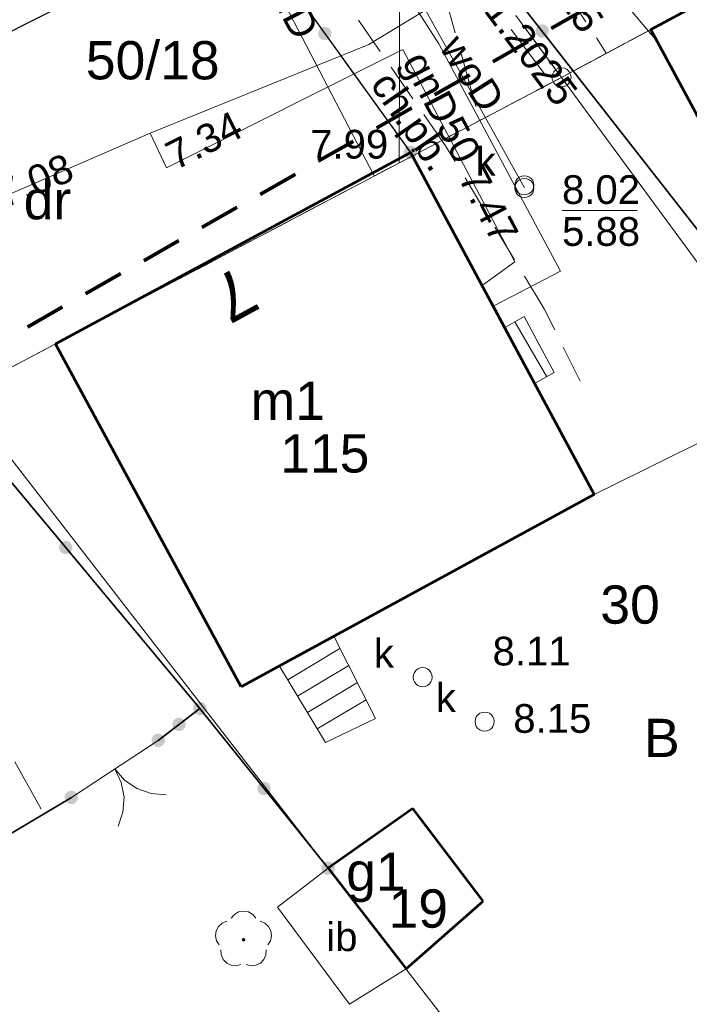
# Model space of a CAD drawing. Extents: x 5474185 to 5474933, y 5916077 to 5916824.
# Tile 186 of 256: x 5474725 to 5474742, y 5916216 to 5916242. Entities that reach past the tile are written whole.
import ezdxf
from ezdxf.enums import TextEntityAlignment as Align

# ---------------------------------------------------------------- set-up
doc = ezdxf.new("R2010")
doc.units = 0
for name, pattern in [('216-500', [2.5, 1.5, -1]), ('PRZER1-1', [1, 0.5, -0.5]), ('PRZER2-1', [1.5, 1, -0.5]), ('PRZER3-1', [2, 1.5, -0.5])]:
    doc.linetypes.add(name, pattern=pattern)
for name, color, linetype, lineweight in [('GEPADR_O', 253, 'CONTINUOUS', 18), ('GEPPGD', 253, 'CONTINUOUS', 18), ('GESBZO', 253, 'CONTINUOUS', 50), ('GESBZO_O', 253, 'CONTINUOUS', 50), ('GESDZI', 253, 'CONTINUOUS', 18), ('GESDZI_O', 253, 'CONTINUOUS', 18), ('GESSCH', 253, 'CONTINUOUS', 18), ('GESUZY', 253, 'CONTINUOUS', 18), ('GESUZY_O', 253, 'CONTINUOUS', 18), ('GSLKBR', 253, 'CONTINUOUS', 18), ('GSLKOG', 253, 'CONTINUOUS', 35), ('GSPRDL', 253, 'CONTINUOUS', 18), ('GSPWPS', 253, 'CONTINUOUS', 13), ('GSPWPS_O', 253, 'CONTINUOUS', 13), ('GSSIIN', 253, 'CONTINUOUS', 18), ('GSSIIN_O', 253, 'CONTINUOUS', 18), ('GSSKOA', 253, 'CONTINUOUS', 18), ('GSSKOD', 253, 'CONTINUOUS', 18), ('GSSKOD_O', 253, 'CONTINUOUS', 18), ('GULEPR', 254, 'CONTINUOUS', 18), ('GULEPR_O', 254, 'CONTINUOUS', 18), ('GULGPR', 254, 'CONTINUOUS', 18), ('GULGPR_O', 254, 'CONTINUOUS', 18), ('GULKPR', 7, 'CONTINUOUS', 18), ('GULTPR', 254, 'CONTINUOUS', 18), ('GULTPR_O', 254, 'CONTINUOUS', 18), ('GULWPR', 7, 'CONTINUOUS', 18), ('GULWPR_O', 254, 'CONTINUOUS', 18), ('GUPIWZ', 253, 'CONTINUOUS', 18), ('GUPIWZ_O', 253, 'CONTINUOUS', 18), ('GUPKSD', 61, 'CONTINUOUS', 18), ('GUPPRZ_O', 40, 'CONTINUOUS', 18), ('IS HP zasięg', 251, 'CONTINUOUS', 20), ('Sieć wodociągowa', 253, 'CONTINUOUS', 40)]:
    doc.layers.add(name, color=color, linetype=linetype, lineweight=lineweight)
doc.styles.add('Arial', font='arial.ttf')

msp = doc.modelspace()

# ---------------------------------------------------------------- hatches: boundary and pattern name
at = {"layer": 'GSLKOG'}
for points in [[(5474732.582522, 5916241.66088), (5474732.53686, 5916241.662277), (5474732.493115, 5916241.675446), (5474732.454268, 5916241.699488), (5474732.422968, 5916241.732765), (5474732.401348, 5916241.773009), (5474732.39088, 5916241.817478), (5474732.392277, 5916241.86314), (5474732.405446, 5916241.906885), (5474732.429488, 5916241.945732), (5474732.462765, 5916241.977032), (5474732.503009, 5916241.998652), (5474732.547478, 5916242.00912), (5474732.59314, 5916242.007723), (5474732.636885, 5916241.994554), (5474732.675732, 5916241.970512), (5474732.707032, 5916241.937235), (5474732.728652, 5916241.896991), (5474732.73912, 5916241.852522), (5474732.737723, 5916241.80686), (5474732.724554, 5916241.763115), (5474732.700512, 5916241.724268), (5474732.667235, 5916241.692968), (5474732.626991, 5916241.671348)], [(5474732.582522, 5916241.66088), (5474732.53686, 5916241.662277), (5474732.493115, 5916241.675446), (5474732.454268, 5916241.699488), (5474732.422968, 5916241.732765), (5474732.401348, 5916241.773009), (5474732.39088, 5916241.817478), (5474732.392277, 5916241.86314), (5474732.405446, 5916241.906885), (5474732.429488, 5916241.945732), (5474732.462765, 5916241.977032), (5474732.503009, 5916241.998652), (5474732.547478, 5916242.00912), (5474732.59314, 5916242.007723), (5474732.636885, 5916241.994554), (5474732.675732, 5916241.970512), (5474732.707032, 5916241.937235), (5474732.728652, 5916241.896991), (5474732.73912, 5916241.852522), (5474732.737723, 5916241.80686), (5474732.724554, 5916241.763115), (5474732.700512, 5916241.724268), (5474732.667235, 5916241.692968), (5474732.626991, 5916241.671348)], [(5474738.222138, 5916241.728992), (5474738.177898, 5916241.740387), (5474738.138113, 5916241.762843), (5474738.105497, 5916241.79483), (5474738.082271, 5916241.834169), (5474738.070018, 5916241.87818), (5474738.069572, 5916241.923862), (5474738.080967, 5916241.968102), (5474738.103423, 5916242.007887), (5474738.13541, 5916242.040503), (5474738.174749, 5916242.063729), (5474738.21876, 5916242.075982), (5474738.264442, 5916242.076427), (5474738.308682, 5916242.065033), (5474738.348467, 5916242.042577), (5474738.381083, 5916242.01059), (5474738.404309, 5916241.971251), (5474738.416562, 5916241.92724), (5474738.417007, 5916241.881558), (5474738.405613, 5916241.837318), (5474738.383157, 5916241.797533), (5474738.35117, 5916241.764917), (5474738.31183, 5916241.741691), (5474738.26782, 5916241.729438)], [(5474738.222138, 5916241.728992), (5474738.177898, 5916241.740387), (5474738.138113, 5916241.762843), (5474738.105497, 5916241.79483), (5474738.082271, 5916241.834169), (5474738.070018, 5916241.87818), (5474738.069572, 5916241.923862), (5474738.080967, 5916241.968102), (5474738.103423, 5916242.007887), (5474738.13541, 5916242.040503), (5474738.174749, 5916242.063729), (5474738.21876, 5916242.075982), (5474738.264442, 5916242.076427), (5474738.308682, 5916242.065033), (5474738.348467, 5916242.042577), (5474738.381083, 5916242.01059), (5474738.404309, 5916241.971251), (5474738.416562, 5916241.92724), (5474738.417007, 5916241.881558), (5474738.405613, 5916241.837318), (5474738.383157, 5916241.797533), (5474738.35117, 5916241.764917), (5474738.31183, 5916241.741691), (5474738.26782, 5916241.729438)], [(5474734.817522, 5916238.55588), (5474734.77186, 5916238.557277), (5474734.728115, 5916238.570446), (5474734.689268, 5916238.594488), (5474734.657968, 5916238.627765), (5474734.636348, 5916238.668009), (5474734.62588, 5916238.712478), (5474734.627277, 5916238.75814), (5474734.640446, 5916238.801885), (5474734.664488, 5916238.840732), (5474734.697765, 5916238.872032), (5474734.738009, 5916238.893652), (5474734.782478, 5916238.90412), (5474734.82814, 5916238.902723), (5474734.871885, 5916238.889554), (5474734.910732, 5916238.865512), (5474734.942032, 5916238.832235), (5474734.963652, 5916238.791991), (5474734.97412, 5916238.747522), (5474734.972723, 5916238.70186), (5474734.959554, 5916238.658115), (5474734.935512, 5916238.619268), (5474734.902235, 5916238.587968), (5474734.861991, 5916238.566348)], [(5474725.775271, 5916228.235219), (5474725.730703, 5916228.245253), (5474725.690249, 5916228.266479), (5474725.656668, 5916228.297452), (5474725.632248, 5916228.336061), (5474725.618652, 5916228.379676), (5474725.616807, 5916228.425323), (5474725.626841, 5916228.469891), (5474725.648067, 5916228.510345), (5474725.67904, 5916228.543926), (5474725.717649, 5916228.568347), (5474725.761264, 5916228.581942), (5474725.806911, 5916228.583787), (5474725.851479, 5916228.573753), (5474725.891933, 5916228.552527), (5474725.925514, 5916228.521554), (5474725.949935, 5916228.482945), (5474725.96353, 5916228.43933), (5474725.965375, 5916228.393684), (5474725.955341, 5916228.349115), (5474725.934115, 5916228.308661), (5474725.903142, 5916228.27508), (5474725.864533, 5916228.25066), (5474725.820918, 5916228.237064)], [(5474725.775271, 5916228.235219), (5474725.730703, 5916228.245253), (5474725.690249, 5916228.266479), (5474725.656668, 5916228.297452), (5474725.632248, 5916228.336061), (5474725.618652, 5916228.379676), (5474725.616807, 5916228.425323), (5474725.626841, 5916228.469891), (5474725.648067, 5916228.510345), (5474725.67904, 5916228.543926), (5474725.717649, 5916228.568347), (5474725.761264, 5916228.581942), (5474725.806911, 5916228.583787), (5474725.851479, 5916228.573753), (5474725.891933, 5916228.552527), (5474725.925514, 5916228.521554), (5474725.949935, 5916228.482945), (5474725.96353, 5916228.43933), (5474725.965375, 5916228.393684), (5474725.955341, 5916228.349115), (5474725.934115, 5916228.308661), (5474725.903142, 5916228.27508), (5474725.864533, 5916228.25066), (5474725.820918, 5916228.237064)], [(5474729.28418, 5916224.025716), (5474729.239612, 5916224.03575), (5474729.199158, 5916224.056976), (5474729.165577, 5916224.087949), (5474729.141156, 5916224.126558), (5474729.127561, 5916224.170173), (5474729.125716, 5916224.21582), (5474729.13575, 5916224.260388), (5474729.156976, 5916224.300842), (5474729.187949, 5916224.334423), (5474729.226558, 5916224.358844), (5474729.270173, 5916224.372439), (5474729.31582, 5916224.374284), (5474729.360388, 5916224.36425), (5474729.400842, 5916224.343024), (5474729.434423, 5916224.312051), (5474729.458844, 5916224.273442), (5474729.472439, 5916224.229827), (5474729.474284, 5916224.18418), (5474729.46425, 5916224.139612), (5474729.443024, 5916224.099158), (5474729.412051, 5916224.065577), (5474729.373442, 5916224.041156), (5474729.329827, 5916224.027561)], [(5474729.28103, 5916224.026031), (5474729.23665, 5916224.036869), (5474729.196587, 5916224.058824), (5474729.163572, 5916224.090399), (5474729.139854, 5916224.129444), (5474729.12705, 5916224.173297), (5474729.126031, 5916224.21897), (5474729.136869, 5916224.26335), (5474729.158824, 5916224.303413), (5474729.190399, 5916224.336428), (5474729.229444, 5916224.360146), (5474729.273297, 5916224.37295), (5474729.31897, 5916224.373969), (5474729.36335, 5916224.363131), (5474729.403413, 5916224.341176), (5474729.436428, 5916224.309601), (5474729.460146, 5916224.270556), (5474729.47295, 5916224.226703), (5474729.473969, 5916224.18103), (5474729.463131, 5916224.13665), (5474729.441176, 5916224.096587), (5474729.409601, 5916224.063572), (5474729.370556, 5916224.039854), (5474729.326703, 5916224.02705)], [(5474729.3222, 5916224.026414), (5474729.276516, 5916224.026582), (5474729.232433, 5916224.03857), (5474729.192954, 5916224.061558), (5474729.16077, 5916224.093981), (5474729.138075, 5916224.133629), (5474729.126414, 5916224.1778), (5474729.126582, 5916224.223484), (5474729.13857, 5916224.267567), (5474729.161558, 5916224.307046), (5474729.193981, 5916224.33923), (5474729.233629, 5916224.361925), (5474729.2778, 5916224.373586), (5474729.323484, 5916224.373418), (5474729.367567, 5916224.36143), (5474729.407046, 5916224.338442), (5474729.43923, 5916224.306019), (5474729.461925, 5916224.266371), (5474729.473586, 5916224.2222), (5474729.473418, 5916224.176516), (5474729.46143, 5916224.132433), (5474729.438442, 5916224.092954), (5474729.406019, 5916224.06077), (5474729.366371, 5916224.038075)], [(5474728.7772, 5916223.611414), (5474728.731516, 5916223.611582), (5474728.687433, 5916223.62357), (5474728.647954, 5916223.646558), (5474728.61577, 5916223.678981), (5474728.593075, 5916223.718629), (5474728.581414, 5916223.7628), (5474728.581582, 5916223.808484), (5474728.59357, 5916223.852567), (5474728.616558, 5916223.892046), (5474728.648981, 5916223.92423), (5474728.688629, 5916223.946925), (5474728.7328, 5916223.958586), (5474728.778484, 5916223.958418), (5474728.822567, 5916223.94643), (5474728.862046, 5916223.923442), (5474728.89423, 5916223.891019), (5474728.916925, 5916223.851371), (5474728.928586, 5916223.8072), (5474728.928418, 5916223.761516), (5474728.91643, 5916223.717433), (5474728.893442, 5916223.677954), (5474728.861019, 5916223.64577), (5474728.821371, 5916223.623075)], [(5474728.7772, 5916223.611414), (5474728.731516, 5916223.611582), (5474728.687433, 5916223.62357), (5474728.647954, 5916223.646558), (5474728.61577, 5916223.678981), (5474728.593075, 5916223.718629), (5474728.581414, 5916223.7628), (5474728.581582, 5916223.808484), (5474728.59357, 5916223.852567), (5474728.616558, 5916223.892046), (5474728.648981, 5916223.92423), (5474728.688629, 5916223.946925), (5474728.7328, 5916223.958586), (5474728.778484, 5916223.958418), (5474728.822567, 5916223.94643), (5474728.862046, 5916223.923442), (5474728.89423, 5916223.891019), (5474728.916925, 5916223.851371), (5474728.928586, 5916223.8072), (5474728.928418, 5916223.761516), (5474728.91643, 5916223.717433), (5474728.893442, 5916223.677954), (5474728.861019, 5916223.64577), (5474728.821371, 5916223.623075)], [(5474728.2322, 5916223.196414), (5474728.186516, 5916223.196582), (5474728.142433, 5916223.20857), (5474728.102954, 5916223.231558), (5474728.07077, 5916223.263981), (5474728.048075, 5916223.303629), (5474728.036414, 5916223.3478), (5474728.036582, 5916223.393484), (5474728.04857, 5916223.437567), (5474728.071558, 5916223.477046), (5474728.103981, 5916223.50923), (5474728.143629, 5916223.531925), (5474728.1878, 5916223.543586), (5474728.233484, 5916223.543418), (5474728.277567, 5916223.53143), (5474728.317046, 5916223.508442), (5474728.34923, 5916223.476019), (5474728.371925, 5916223.436371), (5474728.383586, 5916223.3922), (5474728.383418, 5916223.346516), (5474728.37143, 5916223.302433), (5474728.348442, 5916223.262954), (5474728.316019, 5916223.23077), (5474728.276371, 5916223.208075)], [(5474730.95603, 5916221.941031), (5474730.91165, 5916221.951869), (5474730.871587, 5916221.973824), (5474730.838572, 5916222.005399), (5474730.814854, 5916222.044444), (5474730.80205, 5916222.088297), (5474730.801031, 5916222.13397), (5474730.811869, 5916222.17835), (5474730.833824, 5916222.218413), (5474730.865399, 5916222.251428), (5474730.904444, 5916222.275146), (5474730.948297, 5916222.28795), (5474730.99397, 5916222.288969), (5474731.03835, 5916222.278131), (5474731.078413, 5916222.256176), (5474731.111428, 5916222.224601), (5474731.135146, 5916222.185556), (5474731.14795, 5916222.141703), (5474731.148969, 5916222.09603), (5474731.138131, 5916222.05165), (5474731.116176, 5916222.011587), (5474731.084601, 5916221.978572), (5474731.045556, 5916221.954854), (5474731.001703, 5916221.94205)], [(5474730.95603, 5916221.941031), (5474730.91165, 5916221.951869), (5474730.871587, 5916221.973824), (5474730.838572, 5916222.005399), (5474730.814854, 5916222.044444), (5474730.80205, 5916222.088297), (5474730.801031, 5916222.13397), (5474730.811869, 5916222.17835), (5474730.833824, 5916222.218413), (5474730.865399, 5916222.251428), (5474730.904444, 5916222.275146), (5474730.948297, 5916222.28795), (5474730.99397, 5916222.288969), (5474731.03835, 5916222.278131), (5474731.078413, 5916222.256176), (5474731.111428, 5916222.224601), (5474731.135146, 5916222.185556), (5474731.14795, 5916222.141703), (5474731.148969, 5916222.09603), (5474731.138131, 5916222.05165), (5474731.116176, 5916222.011587), (5474731.084601, 5916221.978572), (5474731.045556, 5916221.954854), (5474731.001703, 5916221.94205)], [(5474725.942159, 5916221.705014), (5474725.896796, 5916221.710417), (5474725.854377, 5916221.727378), (5474725.817793, 5916221.754739), (5474725.789537, 5916221.790637), (5474725.771535, 5916221.832624), (5474725.765014, 5916221.877841), (5474725.770417, 5916221.923204), (5474725.787378, 5916221.965623), (5474725.814739, 5916222.002207), (5474725.850637, 5916222.030463), (5474725.892624, 5916222.048465), (5474725.937841, 5916222.054986), (5474725.983204, 5916222.049583), (5474726.025623, 5916222.032622), (5474726.062207, 5916222.005261), (5474726.090463, 5916221.969363), (5474726.108465, 5916221.927376), (5474726.114986, 5916221.882159), (5474726.109583, 5916221.836796), (5474726.092622, 5916221.794377), (5474726.065261, 5916221.757793), (5474726.029363, 5916221.729537), (5474725.987376, 5916221.711535)], [(5474732.63103, 5916219.856031), (5474732.58665, 5916219.866869), (5474732.546587, 5916219.888824), (5474732.513572, 5916219.920399), (5474732.489854, 5916219.959444), (5474732.47705, 5916220.003297), (5474732.476031, 5916220.04897), (5474732.486869, 5916220.09335), (5474732.508824, 5916220.133413), (5474732.540399, 5916220.166428), (5474732.579444, 5916220.190146), (5474732.623297, 5916220.20295), (5474732.66897, 5916220.203969), (5474732.71335, 5916220.193131), (5474732.753413, 5916220.171176), (5474732.786428, 5916220.139601), (5474732.810146, 5916220.100556), (5474732.82295, 5916220.056703), (5474732.823969, 5916220.01103), (5474732.813131, 5916219.96665), (5474732.791176, 5916219.926587), (5474732.759601, 5916219.893572), (5474732.720556, 5916219.869854), (5474732.676703, 5916219.85705)]]:
    msp.add_hatch(color=256, dxfattribs=at).paths.add_polyline_path(points)
at = {"layer": 'GSPRDL'}
msp.add_hatch(color=256, dxfattribs=at).paths.add_polyline_path([(5474730.44, 5916218.115), (5474730.426094, 5916218.117202), (5474730.41355, 5916218.123594), (5474730.403594, 5916218.13355), (5474730.397202, 5916218.146094), (5474730.395, 5916218.16), (5474730.397202, 5916218.173906), (5474730.403594, 5916218.18645), (5474730.41355, 5916218.196406), (5474730.426094, 5916218.202798), (5474730.44, 5916218.205), (5474730.453906, 5916218.202798), (5474730.46645, 5916218.196406), (5474730.476406, 5916218.18645), (5474730.482798, 5916218.173906), (5474730.485, 5916218.16), (5474730.482798, 5916218.146094), (5474730.476406, 5916218.13355), (5474730.46645, 5916218.123594), (5474730.453906, 5916218.117202)])
at = {"layer": 'GSPWPS'}
msp.add_hatch(color=256, dxfattribs=at).paths.add_polyline_path([(5474734.87, 5916238.735), (5474734.858353, 5916238.736533), (5474734.8475, 5916238.741029), (5474734.83818, 5916238.74818), (5474734.831029, 5916238.7575), (5474734.826533, 5916238.768353), (5474734.825, 5916238.78), (5474734.826533, 5916238.791647), (5474734.831029, 5916238.8025), (5474734.83818, 5916238.81182), (5474734.8475, 5916238.818971), (5474734.858353, 5916238.823467), (5474734.87, 5916238.825), (5474734.881647, 5916238.823467), (5474734.8925, 5916238.818971), (5474734.90182, 5916238.81182), (5474734.908971, 5916238.8025), (5474734.913467, 5916238.791647), (5474734.915, 5916238.78), (5474734.913467, 5916238.768353), (5474734.908971, 5916238.7575), (5474734.90182, 5916238.74818), (5474734.8925, 5916238.741029), (5474734.881647, 5916238.736533)])

# ---------------------------------------------------------------- linework, layer by layer
at = {"layer": 'GEPPGD', "elevation": 10.24, "flags": 128}
msp.add_lwpolyline([(5474738.75, 5916240.94), (5474738.827254, 5916240.927764), (5474738.896946, 5916240.892254), (5474738.952254, 5916240.836946), (5474738.987764, 5916240.767254), (5474739, 5916240.69), (5474738.987764, 5916240.612746), (5474738.952254, 5916240.543054), (5474738.896946, 5916240.487746), (5474738.827254, 5916240.452236), (5474738.75, 5916240.44), (5474738.672746, 5916240.452236), (5474738.603054, 5916240.487746), (5474738.547746, 5916240.543054), (5474738.512236, 5916240.612746), (5474738.5, 5916240.69), (5474738.512236, 5916240.767254), (5474738.547746, 5916240.836946), (5474738.603054, 5916240.892254), (5474738.672746, 5916240.927764), (5474738.75, 5916240.94)], close=True, dxfattribs=at)
at = {"layer": 'GESBZO', "linetype": 'Continuous', "lineweight": 53}
for p, q in [((5474725.53, 5916233.73, 10.18), (5474734.8, 5916238.73, 10.18)), ((5474734.8, 5916238.73, 10.18), (5474739.6, 5916229.79, 10.18)), ((5474730.38, 5916224.77, 10.18), (5474725.53, 5916233.73, 10.18)), ((5474739.6, 5916229.79, 10.18), (5474730.38, 5916224.77, 10.18)), ((5474734.86, 5916221.59, 10.18), (5474732.65, 5916220.03, 10.18)), ((5474736.7, 5916219.17, 10.18), (5474734.86, 5916221.59, 10.18)), ((5474732.65, 5916220.03, 10.18), (5474734.69, 5916217.4, 10.18)), ((5474734.69, 5916217.4, 10.18), (5474736.7, 5916219.17, 10.18))]:
    msp.add_line(p, q, dxfattribs=at)
at = {"layer": 'GESBZO', "linetype": 'Continuous', "lineweight": 53, "elevation": 10.18, "flags": 128}
msp.add_lwpolyline([(5474752.06, 5916247.83), (5474756.83, 5916238.45), (5474746.06, 5916232.74), (5474741.08, 5916241.94), (5474744.98, 5916244.04)], dxfattribs=at)
at = {"layer": 'GESDZI', "linetype": 'Continuous', "lineweight": 13}
for p, q in [((5474738.75, 5916240.69, 10.22), (5474756.26, 5916250.08, 10.22)), ((5474756.26, 5916250.08, 10.22), (5474738.75, 5916240.69, 10.22)), ((5474737.56, 5916242.31, 10.22), (5474738.75, 5916240.69, 10.22)), ((5474738.75, 5916240.69, 10.22), (5474737.56, 5916242.31, 10.22)), ((5474738.75, 5916240.69, 10.22), (5474723.05, 5916232.42, 10.22)), ((5474723.05, 5916232.42, 10.22), (5474738.75, 5916240.69, 10.22)), ((5474748.58, 5916227.3, 10.22), (5474738.75, 5916240.69, 10.22)), ((5474738.75, 5916240.69, 10.22), (5474748.58, 5916227.3, 10.22)), ((5474723.05, 5916232.42, 10.22), (5474738.93, 5916211.92, 10.22)), ((5474738.93, 5916211.92, 10.22), (5474723.05, 5916232.42, 10.22))]:
    msp.add_line(p, q, dxfattribs=at)
at = {"layer": 'GESSCH', "linetype": 'Continuous', "lineweight": 13}
for p, q in [((5474737.77, 5916234.44, 10.18), (5474737.29, 5916234.16, 10.18)), ((5474738.56, 5916232.98, 10.18), (5474737.77, 5916234.44, 10.18)), ((5474737.29, 5916234.16, 10.18), (5474738.06, 5916232.7, 10.18)), ((5474738.06, 5916232.7, 10.18), (5474738.56, 5916232.98, 10.18)), ((5474732.8, 5916226.09, 10.18), (5474731.38, 5916225.31, 10.18)), ((5474733.89, 5916223.94, 10.18), (5474732.8, 5916226.09, 10.18)), ((5474731.38, 5916225.31, 10.18), (5474732.58, 5916223.31, 10.18)), ((5474732.58, 5916223.31, 10.18), (5474733.89, 5916223.94, 10.18))]:
    msp.add_line(p, q, dxfattribs=at)
at = {"layer": 'GESSCH', "linetype": 'Continuous', "lineweight": 18, "elevation": 10.18, "flags": 128}
for points in [[(5474737.53, 5916234.3), (5474738.36402, 5916232.870251)], [(5474731.594128, 5916224.95312), (5474732.960685, 5916225.773053)], [(5474731.851376, 5916224.524373), (5474733.187351, 5916225.325958)], [(5474732.108624, 5916224.095627), (5474733.414018, 5916224.878863)], [(5474732.365872, 5916223.66688), (5474733.640685, 5916224.431768)]]:
    msp.add_lwpolyline(points, dxfattribs=at)
at = {"layer": 'GESUZY', "linetype": 'PRZER1-1', "lineweight": 13}
for p, q in [((5474756.26, 5916250.08, 10.08), (5474738.75, 5916240.69, 10.08)), ((5474738.75, 5916240.69, 10.08), (5474756.26, 5916250.08, 10.08)), ((5474737.56, 5916242.31, 10.08), (5474738.75, 5916240.69, 10.08)), ((5474738.75, 5916240.69, 10.08), (5474737.56, 5916242.31, 10.08)), ((5474738.75, 5916240.69, 10.08), (5474723.05, 5916232.42, 10.08)), ((5474723.05, 5916232.42, 10.08), (5474738.75, 5916240.69, 10.08))]:
    msp.add_line(p, q, dxfattribs=at)
at = {"layer": 'GSLKBR', "linetype": 'Continuous', "lineweight": 18, "elevation": 10.18, "flags": 128}
for points in [[(5474739.6, 5916229.79), (5474745.47, 5916232.68)], [(5474725.94, 5916221.88), (5474728.21, 5916223.37)]]:
    msp.add_lwpolyline(points, dxfattribs=at)
at = {"layer": 'GSLKBR', "elevation": 10.18, "flags": 128}
for points in [[(5474728.414826, 5916221.950563), (5474728.024309, 5916221.979375), (5474727.654556, 5916222.108279), (5474727.330764, 5916222.328489), (5474727.075, 5916222.625)], [(5474727.075, 5916222.625), (5474727.245307, 5916222.272396), (5474727.318549, 5916221.887728), (5474727.289737, 5916221.497211), (5474727.160834, 5916221.127458)]]:
    msp.add_lwpolyline(points, dxfattribs=at)
at = {"layer": 'GSLKOG', "linetype": 'Continuous', "lineweight": 30}
for p, q in [((5474717.48, 5916238.38, 10.18), (5474730.33, 5916244.94, 10.18)), ((5474730.33, 5916244.94, 10.18), (5474734.8, 5916238.73, 10.18))]:
    msp.add_line(p, q, dxfattribs=at)
at = {"layer": 'GSLKOG', "linetype": 'Continuous', "lineweight": 35, "elevation": 10.18, "flags": 128}
for points in [[(5474734.37, 5916246.85), (5474746.74, 5916231.05)], [(5474729.3, 5916224.2), (5474717.48, 5916238.38)], [(5474728.21, 5916223.37), (5474729.3, 5916224.2)], [(5474729.3, 5916224.2), (5474732.65, 5916220.03)], [(5474722.32, 5916219.73), (5474725.94, 5916221.88)]]:
    msp.add_lwpolyline(points, dxfattribs=at)
at = {"layer": 'GSPRDL', "elevation": 10.12, "flags": 128}
for points in [[(5474730.115723, 5916218.723333), (5474730.199447, 5916218.822679), (5474730.312044, 5916218.887494), (5474730.44, 5916218.91), (5474730.567956, 5916218.887494), (5474730.680553, 5916218.822679), (5474730.764277, 5916218.723333)], [(5474729.804031, 5916218.025674), (5474729.73542, 5916218.135999), (5474729.708571, 5916218.263115), (5474729.726708, 5916218.391763), (5474729.787652, 5916218.506501), (5474729.88409, 5916218.593559), (5474730.004445, 5916218.642485)], [(5474730.875555, 5916218.642485), (5474730.99591, 5916218.593559), (5474731.092348, 5916218.506501), (5474731.153292, 5916218.391763), (5474731.171429, 5916218.263115), (5474731.14458, 5916218.135999), (5474731.075969, 5916218.025674)], [(5474730.371227, 5916217.513649), (5474730.245099, 5916217.482488), (5474730.115908, 5916217.496234), (5474729.999161, 5916217.553237), (5474729.908871, 5916217.646655), (5474729.855875, 5916217.765275), (5474729.846535, 5916217.894859)], [(5474731.033465, 5916217.894859), (5474731.024125, 5916217.765275), (5474730.971129, 5916217.646655), (5474730.880839, 5916217.553237), (5474730.764092, 5916217.496234), (5474730.634901, 5916217.482488), (5474730.508773, 5916217.513649)]]:
    msp.add_lwpolyline(points, dxfattribs=at)
at = {"layer": 'GSSIIN', "linetype": 'Continuous', "lineweight": 13}
for p, q in [((5474732.65, 5916220.03, 10.18), (5474731.33, 5916219.01, 10.18)), ((5474734.69, 5916217.4, 10.18), (5474732.65, 5916220.03, 10.18)), ((5474731.33, 5916219.01, 10.18), (5474733.21, 5916216.48, 10.18)), ((5474733.21, 5916216.48, 10.18), (5474734.69, 5916217.4, 10.18))]:
    msp.add_line(p, q, dxfattribs=at)
at = {"layer": 'GSSKOA', "linetype": 'PRZER3-1', "lineweight": 13}
msp.add_line((5474720.6, 5916229.81, 10.18), (5474725.15, 5916221.57, 10.18), dxfattribs=at)
at = {"layer": 'GSSKOD', "linetype": 'PRZER2-1', "lineweight": 13}
for p, q in [((5474735.72, 5916238.9, 10.18), (5474731.24, 5916245.37, 10.18)), ((5474730.33, 5916244.94, 10.18), (5474717.48, 5916238.38, 10.18)), ((5474730.33, 5916244.94, 10.18), (5474734.8, 5916238.73, 10.18)), ((5474734.8, 5916238.73, 10.18), (5474737.29, 5916234.16, 10.18)), ((5474738.3, 5916234.64, 10.18), (5474735.72, 5916238.9, 10.18)), ((5474739.24, 5916232.75, 10.18), (5474738.3, 5916234.64, 10.18)), ((5474737.29, 5916234.16, 10.18), (5474737.77, 5916234.44, 10.18)), ((5474737.77, 5916234.44, 10.18), (5474738.56, 5916232.98, 10.18)), ((5474738.56, 5916232.98, 10.18), (5474738.06, 5916232.7, 10.18))]:
    msp.add_line(p, q, dxfattribs=at)
at = {"layer": 'GULEPR', "linetype": 'Continuous', "lineweight": 18, "elevation": 10.14, "flags": 128}
msp.add_lwpolyline([(5474730.2, 5916245.14), (5474733.85, 5916238.12)], dxfattribs=at)
at = {"layer": 'GULGPR', "linetype": 'Continuous', "lineweight": 13}
for p, q in [((5474733.71, 5916241.55, 10.14), (5474749.72, 5916251.25, 10.14)), ((5474728, 5916239.23, 10.14), (5474733.71, 5916241.55, 10.14)), ((5474728.43, 5916238.33, 10.14), (5474734.6, 5916241.42, 10.14)), ((5474734.6, 5916241.42, 10.14), (5474737.53, 5916235.87, 10.14)), ((5474723.53, 5916237.29, 10.14), (5474728, 5916239.23, 10.14)), ((5474728, 5916239.23, 10.14), (5474728.43, 5916238.33, 10.14)), ((5474737.53, 5916235.87, 10.14), (5474736.71, 5916235.28, 10.14))]:
    msp.add_line(p, q, dxfattribs=at)
at = {"layer": 'GULKPR', "linetype": 'Continuous', "lineweight": 18, "elevation": 10.14, "flags": 128}
msp.add_lwpolyline([(5474737.78, 5916237.8), (5474731.7, 5916248.73)], dxfattribs=at)
at = {"layer": 'GULTPR', "linetype": 'PRZER3-1', "lineweight": 13}
msp.add_line((5474735.03, 5916245.14, 10.14), (5474738.48, 5916240.55, 10.14), dxfattribs=at)
at = {"layer": 'GULTPR', "linetype": 'Continuous', "lineweight": 18, "elevation": 10.14, "flags": 128}
for points in [[(5474734.65, 5916249.46), (5474741.26, 5916241.62)], [(5474734.54, 5916249.4), (5474734.51, 5916238.46)]]:
    msp.add_lwpolyline(points, dxfattribs=at)
at = {"layer": 'GULTPR', "linetype": 'PRZER3-1', "lineweight": 18, "elevation": 10.14}
msp.add_lwpolyline([(5474735.29, 5916248.42), (5474739.92, 5916241.32)], dxfattribs=at)
at = {"layer": 'GULWPR', "linetype": 'Continuous', "lineweight": 13}
for p, q in [((5474730.04, 5916250.15, 10.14), (5474735.54, 5916241.57, 10.14)), ((5474735.54, 5916241.57, 10.14), (5474738.72, 5916235.63, 10.14)), ((5474738.72, 5916235.63, 10.14), (5474737, 5916234.73, 10.14))]:
    msp.add_line(p, q, dxfattribs=at)
at = {"layer": 'GULWPR', "linetype": 'PRZER3-1', "lineweight": 13}
msp.add_line((5474735.57, 5916243.3, 10.14), (5474736.61, 5916239.57, 10.14), dxfattribs=at)
at = {"layer": 'GUPIWZ', "elevation": 10.18, "flags": 128}
for points in [[(5474737.78, 5916238.12), (5474737.844705, 5916238.111481), (5474737.905, 5916238.086506), (5474737.956777, 5916238.046777), (5474737.996506, 5916237.995), (5474738.021481, 5916237.934705), (5474738.03, 5916237.87), (5474738.021481, 5916237.805295), (5474737.996506, 5916237.745), (5474737.956777, 5916237.693223), (5474737.905, 5916237.653494), (5474737.844705, 5916237.628519), (5474737.78, 5916237.62), (5474737.715295, 5916237.628519), (5474737.655, 5916237.653494), (5474737.603223, 5916237.693223), (5474737.563494, 5916237.745), (5474737.538519, 5916237.805295), (5474737.53, 5916237.87), (5474737.538519, 5916237.934705), (5474737.563494, 5916237.995), (5474737.603223, 5916238.046777), (5474737.655, 5916238.086506), (5474737.715295, 5916238.111481), (5474737.78, 5916238.12)], [(5474735.12, 5916225.27), (5474735.184705, 5916225.261481), (5474735.245, 5916225.236506), (5474735.296777, 5916225.196777), (5474735.336506, 5916225.145), (5474735.361481, 5916225.084705), (5474735.37, 5916225.02), (5474735.361481, 5916224.955295), (5474735.336506, 5916224.895), (5474735.296777, 5916224.843223), (5474735.245, 5916224.803494), (5474735.184705, 5916224.778519), (5474735.12, 5916224.77), (5474735.055295, 5916224.778519), (5474734.995, 5916224.803494), (5474734.943223, 5916224.843223), (5474734.903494, 5916224.895), (5474734.878519, 5916224.955295), (5474734.87, 5916225.02), (5474734.878519, 5916225.084705), (5474734.903494, 5916225.145), (5474734.943223, 5916225.196777), (5474734.995, 5916225.236506), (5474735.055295, 5916225.261481), (5474735.12, 5916225.27)], [(5474736.74, 5916224.11), (5474736.804705, 5916224.101481), (5474736.865, 5916224.076506), (5474736.916777, 5916224.036777), (5474736.956506, 5916223.985), (5474736.981481, 5916223.924705), (5474736.99, 5916223.86), (5474736.981481, 5916223.795295), (5474736.956506, 5916223.735), (5474736.916777, 5916223.683223), (5474736.865, 5916223.643494), (5474736.804705, 5916223.618519), (5474736.74, 5916223.61), (5474736.675295, 5916223.618519), (5474736.615, 5916223.643494), (5474736.563223, 5916223.683223), (5474736.523494, 5916223.735), (5474736.498519, 5916223.795295), (5474736.49, 5916223.86), (5474736.498519, 5916223.924705), (5474736.523494, 5916223.985), (5474736.563223, 5916224.036777), (5474736.615, 5916224.076506), (5474736.675295, 5916224.101481), (5474736.74, 5916224.11)]]:
    msp.add_lwpolyline(points, close=True, dxfattribs=at)
at = {"layer": 'GUPKSD', "elevation": 10.16, "flags": 128}
for points in [[(5474737.78, 5916238.05), (5474737.844705, 5916238.041481), (5474737.905, 5916238.016506), (5474737.956777, 5916237.976777), (5474737.996506, 5916237.925), (5474738.021481, 5916237.864705), (5474738.03, 5916237.8), (5474738.021481, 5916237.735295), (5474737.996506, 5916237.675), (5474737.956777, 5916237.623223), (5474737.905, 5916237.583494), (5474737.844705, 5916237.558519), (5474737.78, 5916237.55), (5474737.715295, 5916237.558519), (5474737.655, 5916237.583494), (5474737.603223, 5916237.623223), (5474737.563494, 5916237.675), (5474737.538519, 5916237.735295), (5474737.53, 5916237.8), (5474737.538519, 5916237.864705), (5474737.563494, 5916237.925), (5474737.603223, 5916237.976777), (5474737.655, 5916238.016506), (5474737.715295, 5916238.041481), (5474737.78, 5916238.05)], [(5474735.12, 5916225.27), (5474735.184705, 5916225.261481), (5474735.245, 5916225.236506), (5474735.296777, 5916225.196777), (5474735.336506, 5916225.145), (5474735.361481, 5916225.084705), (5474735.37, 5916225.02), (5474735.361481, 5916224.955295), (5474735.336506, 5916224.895), (5474735.296777, 5916224.843223), (5474735.245, 5916224.803494), (5474735.184705, 5916224.778519), (5474735.12, 5916224.77), (5474735.055295, 5916224.778519), (5474734.995, 5916224.803494), (5474734.943223, 5916224.843223), (5474734.903494, 5916224.895), (5474734.878519, 5916224.955295), (5474734.87, 5916225.02), (5474734.878519, 5916225.084705), (5474734.903494, 5916225.145), (5474734.943223, 5916225.196777), (5474734.995, 5916225.236506), (5474735.055295, 5916225.261481), (5474735.12, 5916225.27)], [(5474736.74, 5916224.11), (5474736.804705, 5916224.101481), (5474736.865, 5916224.076506), (5474736.916777, 5916224.036777), (5474736.956506, 5916223.985), (5474736.981481, 5916223.924705), (5474736.99, 5916223.86), (5474736.981481, 5916223.795295), (5474736.956506, 5916223.735), (5474736.916777, 5916223.683223), (5474736.865, 5916223.643494), (5474736.804705, 5916223.618519), (5474736.74, 5916223.61), (5474736.675295, 5916223.618519), (5474736.615, 5916223.643494), (5474736.563223, 5916223.683223), (5474736.523494, 5916223.735), (5474736.498519, 5916223.795295), (5474736.49, 5916223.86), (5474736.498519, 5916223.924705), (5474736.523494, 5916223.985), (5474736.563223, 5916224.036777), (5474736.615, 5916224.076506), (5474736.675295, 5916224.101481), (5474736.74, 5916224.11)]]:
    msp.add_lwpolyline(points, close=True, dxfattribs=at)
at = {"layer": 'GUPPRZ_O', "linetype": 'Continuous', "lineweight": 13, "elevation": 10.8, "flags": 128}
msp.add_lwpolyline([(5474738.763035, 5916237.210653), (5474740.723035, 5916237.210653)], dxfattribs=at)
at = {"layer": 'IS HP zasięg', "lineweight": 15, "ltscale": 0.7}
msp.add_circle((5474680.96, 5916236.9), 75, dxfattribs=at)
msp.add_circle((5474680.96, 5916236.9), 75, dxfattribs=at)
at = {"layer": 'Sieć wodociągowa', "linetype": '216-500', "lineweight": 80, "ltscale": 0.7, "flags": 128}
msp.add_lwpolyline([(5474639.869806, 5916212.126617), (5474591.959812, 5916281.625874), (5474551.712383, 5916254.056825), (5474329.196562, 5916529.052215), (5474464.624498, 5916643.592803), (5474589.816575, 5916486.173867), (5474604.985748, 5916472.173823), (5474772.523912, 5916261.364361), (5474653.387527, 5916193.483494), (5474639.869806, 5916212.126617)], close=True, dxfattribs=at)

# ---------------------------------------------------------------- texts
at = {"layer": 'GEPADR_O', "linetype": 'Continuous', "lineweight": 0, "style": 'Arial'}
msp.add_text('7', height=1.25, rotation=208.537673, dxfattribs=at).set_placement((5474730.336735, 5916235.787513, 10.8))
at = {"layer": 'GESBZO_O', "linetype": 'Continuous', "lineweight": 0, "style": 'Arial'}
for s, p in [('m1', (5474732.565, 5916231.742081, 10.8)), ('g1', (5474734.675, 5916219.439375, 10.8))]:
    msp.add_text(s, height=1, dxfattribs=at).set_placement(p, align=Align.RIGHT)
for s, p in [('115', (5474732.565, 5916230.367081, 10.8)), ('19', (5474735.006719, 5916218.476654, 10.8))]:
    msp.add_text(s, height=1, dxfattribs=at).set_placement(p, align=Align.CENTER)
at = {"layer": 'GESDZI_O', "linetype": 'Continuous', "lineweight": 0, "style": 'Arial'}
for s, p in [('50/18', (5474726.318387, 5916240.637369, 10.8)), ('30', (5474739.764007, 5916226.418228, 10.8))]:
    msp.add_text(s, height=1, dxfattribs=at).set_placement(p)
at = {"layer": 'GESUZY_O', "linetype": 'Continuous', "lineweight": 0, "style": 'Arial'}
msp.add_text('dr', height=1, dxfattribs=at).set_placement((5474725.314946, 5916236.982056, 10.8), align=Align.CENTER)
msp.add_text('B', height=1, dxfattribs=at).set_placement((5474740.908331, 5916222.933603, 10.8))
at = {"layer": 'GSPWPS_O', "linetype": 'Continuous', "lineweight": 0, "style": 'Arial'}
msp.add_text('7.99', height=0.75, dxfattribs=at).set_placement((5474732.182114, 5916238.568807, 10.8))
at = {"layer": 'GSSIIN_O', "linetype": 'Continuous', "lineweight": 0, "style": 'Arial'}
msp.add_text('ib', height=0.75, dxfattribs=at).set_placement((5474733.01, 5916217.864037, 10.8), align=Align.CENTER)
at = {"layer": 'GSSKOD_O', "linetype": 'Continuous', "lineweight": 0, "style": 'Arial'}
msp.add_text('ch.pb.', height=0.75, rotation=304.747502, dxfattribs=at).set_placement((5474734.543857, 5916239.33331, 10.8), align=Align.CENTER)
at = {"layer": 'GULEPR_O', "linetype": 'Continuous', "lineweight": 0, "style": 'Arial'}
msp.add_text('eND', height=0.75, rotation=297.51174, dxfattribs=at).set_placement((5474731.293397, 5916242.537198, 10.8), align=Align.CENTER)
at = {"layer": 'GULGPR_O', "linetype": 'Continuous', "lineweight": 0, "style": 'Arial'}
msp.add_text('gnD50', height=0.75, rotation=297.850954, dxfattribs=at).set_placement((5474735.289857, 5916239.736877, 10.8), align=Align.CENTER)
at = {"layer": 'GULTPR_O', "linetype": 'Continuous', "lineweight": 0, "style": 'Arial'}
for rotation, p in [(303.108882, (5474737.359173, 5916244.709693, 10.8)), (306.929768, (5474736.520402, 5916242.668668, 10.8))]:
    msp.add_text('proj.t 451.2025', height=0.75, rotation=rotation, dxfattribs=at).set_placement(p, align=Align.CENTER)
at = {"layer": 'GULWPR_O', "linetype": 'Continuous', "lineweight": 0, "style": 'Arial'}
msp.add_text('woD', height=0.75, rotation=302.65688, dxfattribs=at).set_placement((5474736.102505, 5916240.595096, 10.8), align=Align.CENTER)
at = {"layer": 'GUPIWZ_O', "linetype": 'Continuous', "lineweight": 0, "style": 'Arial'}
for p in [(5474737.03, 5916238.12, 10.8), (5474734.37, 5916225.27, 10.8), (5474735.99, 5916224.11, 10.8)]:
    msp.add_text('k', height=0.75, dxfattribs=at).set_placement(p, align=Align.RIGHT)
at = {"layer": 'GUPPRZ_O', "linetype": 'Continuous', "lineweight": 0, "style": 'Arial'}
for s, rotation, p in [('7.34', 26.635624, (5474728.659763, 5916238.25518, 10.8)), ('7.08', 22.132152, (5474724.176158, 5916237.263508, 10.8)), ('7.47', 297.850954, (5474736.039711, 5916238.068568, 10.8))]:
    msp.add_text(s, height=0.75, rotation=rotation, dxfattribs=at).set_placement(p)
for s, p in [('8.02', (5474738.763035, 5916237.383153, 10.8)), ('5.88', (5474738.763035, 5916236.288153, 10.8)), ('8.11', (5474736.947619, 5916225.326303, 10.8)), ('8.15', (5474737.49, 5916223.566522, 10.8))]:
    msp.add_text(s, height=0.75, dxfattribs=at).set_placement(p)

doc.saveas('drawing.dxf')
